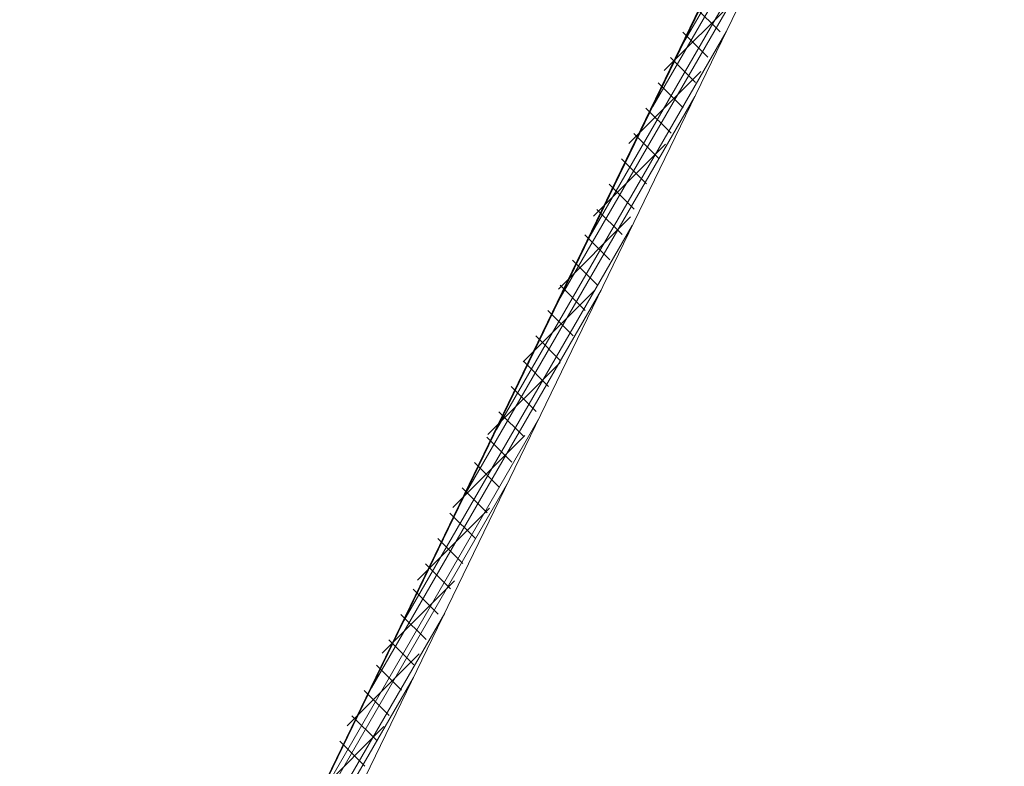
# Model space of a CAD drawing. Header units: millimetres. Extents: x 98667 to 994031, y -2704 to 533009.
# Tile 214 of 256: x 634468 to 640352, y 406707 to 411168. Entities that reach past the tile are written whole.
import ezdxf

# ---------------------------------------------------------------- set-up
doc = ezdxf.new("R2010")
doc.units = ezdxf.units.MM
for name, pattern in [('AP03000E0$0$HIDDEN', [9.525, 6.35, -3.175]), ('AP03000E0$0$HIDDENX2', [19.05, 12.7, -6.35]), ('sp00000g0$0$CENTER', [50.8, 31.75, -6.35, 6.35, -6.35])]:
    doc.linetypes.add(name, pattern=pattern)
doc.layers.add('0 COMMERCIAL RETAIL', color=7, linetype='Continuous', lineweight=0, true_color=0xff6bff)
doc.layers.add('0_LOUNGES', color=7, linetype='Continuous', true_color=0xfac800)
for name, color, linetype, lineweight in [('A-WALL-PATT', 5, 'Continuous', 15), ('AP03000E0$0$A-FLOR-EDGE', 1, 'AP03000E0$0$HIDDENX2', 15), ('AP03000E0$0$A-WALL-FNSH', 1, 'Continuous', 15)]:
    doc.layers.add(name, color=color, linetype=linetype, lineweight=lineweight)
doc.layers.add('AP03000E0$0$A-Slab Edge Guide', color=55, linetype='Continuous', lineweight=15, plot=False)
doc.layers.add('EX WALLS', color=20, linetype='Continuous')
doc.layers.add('sp00000g0$0$S-GRID', color=1, linetype='sp00000g0$0$CENTER')

msp = doc.modelspace()

# ---------------------------------------------------------------- linework, layer by layer
at = {"layer": '0 COMMERCIAL RETAIL', "color": 251}
msp.add_line((636289.6, 406139.1, 0), (641488.7, 416876.3, 0), dxfattribs=at)
at = {"layer": '0_LOUNGES', "color": 251, "extrusion": (-9.9569e-08, 8.03241e-09, 1)}
msp.add_line((634501.3, 402904.9, 0), (641855.3, 418111.7, 0), dxfattribs=at)
msp.add_arc((459025.1, 494953.7, -0.1), 179716.4, 329.503566, 357.209655, dxfattribs=at)
at = {"layer": 'A-WALL-PATT', "color": 251, "lineweight": 0}
msp.add_line((634593.4, 402636.3, 0), (642043.8, 418022.7, 0), dxfattribs=at)
msp.add_line((634593.4, 402636.3, 0), (642043.8, 418022.7, 0), dxfattribs=at)
at = {"layer": 'A-WALL-PATT', "color": 251, "linetype": 'Continuous', "lineweight": 20}
for p, q in [((638438, 411034.8, 0), (639810.5, 413410.4, 0)), ((638438, 411034.8, 0), (639810.5, 413410.4, 0)), ((638251.1, 410649, 0), (639623.6, 413024.6, 0)), ((638251.1, 410649, 0), (639623.6, 413024.6, 0)), ((637877.5, 409877.3, 0), (639250, 412252.9, 0)), ((637877.5, 409877.3, 0), (639250, 412252.9, 0)), ((637690.7, 409491.5, 0), (639063.2, 411867.1, 0)), ((637690.7, 409491.5, 0), (639063.2, 411867.1, 0)), ((637317, 408719.9, 0), (638689.5, 411095.4, 0)), ((637317, 408719.9, 0), (638689.5, 411095.4, 0)), ((637130.2, 408334, 0), (638502.7, 410709.6, 0)), ((637130.2, 408334, 0), (638502.7, 410709.6, 0)), ((636756.5, 407562.4, 0), (638129, 409937.9, 0)), ((636756.5, 407562.4, 0), (638129, 409937.9, 0)), ((636569.7, 407176.5, 0), (637942.2, 409552.1, 0)), ((636569.7, 407176.5, 0), (637942.2, 409552.1, 0)), ((636196.1, 406404.9, 0), (637568.6, 408780.5, 0)), ((636196.1, 406404.9, 0), (637568.6, 408780.5, 0)), ((636009.2, 406019, 0), (637381.7, 408394.6, 0)), ((636009.2, 406019, 0), (637381.7, 408394.6, 0)), ((635635.6, 405247.4, 0), (637008.1, 407623, 0)), ((635635.6, 405247.4, 0), (637008.1, 407623, 0)), ((635448.8, 404861.6, 0), (636821.3, 407237.1, 0)), ((635448.8, 404861.6, 0), (636821.3, 407237.1, 0))]:
    msp.add_line(p, q, dxfattribs=at)
at = {"layer": 'A-WALL-PATT', "color": 251, "linetype": 'Continuous'}
for p, q in [((638319, 410863.6), (638749.4, 411294.1)), ((638653.3, 411095.5), (638503.6, 411245.2)), ((638580.1, 410944.2), (638430.4, 411093.9)), ((638506.9, 410792.9), (638357.2, 410942.6)), ((638108.5, 410428.7), (638539, 410859.1)), ((638433.7, 410641.6), (638284, 410791.3)), ((638360.5, 410490.3), (638210.8, 410640)), ((638287.3, 410339), (638137.6, 410488.7)), ((637898.1, 409993.7), (638328.5, 410424.2)), ((638214.1, 410187.7), (638064.4, 410337.4)), ((638140.9, 410036.4), (637991.2, 410186.1)), ((637687.6, 409558.8), (638118.1, 409989.2)), ((638067.7, 409885.1), (637918, 410034.8)), ((637994.5, 409733.8), (637844.8, 409883.5)), ((637921.3, 409582.5), (637771.6, 409732.2)), ((637848.1, 409431.2), (637698.4, 409580.9)), ((637477.2, 409123.8), (637907.6, 409554.3)), ((637774.9, 409279.9), (637625.1, 409429.6)), ((637701.7, 409128.6), (637551.9, 409278.3)), ((637266.7, 408688.9), (637697.2, 409119.3)), ((637628.5, 408977.3), (637478.7, 409127)), ((637555.3, 408826), (637405.5, 408975.7)), ((637482.1, 408674.7), (637332.3, 408824.4)), ((637056.3, 408253.9), (637486.7, 408684.3)), ((637408.9, 408523.4), (637259.1, 408673.1)), ((637335.6, 408372.1), (637185.9, 408521.8)), ((637262.4, 408220.8), (637112.7, 408370.5)), ((636845.8, 407818.9), (637276.3, 408249.4)), ((637189.2, 408069.5), (637039.5, 408219.2)), ((637116, 407918.2), (636966.3, 408067.9)), ((637042.8, 407766.9), (636893.1, 407916.6)), ((636635.4, 407384), (637065.8, 407814.4)), ((636969.6, 407615.6), (636819.9, 407765.3)), ((636896.4, 407464.3), (636746.7, 407614)), ((636823.2, 407313), (636673.5, 407462.7)), ((636424.9, 406949), (636855.4, 407379.5)), ((636750, 407161.7), (636600.3, 407311.4)), ((636676.8, 407010.4), (636527.1, 407160.1)), ((636603.6, 406859.1), (636453.9, 407008.8)), ((636214.5, 406514.1), (636644.9, 406944.5)), ((636530.4, 406707.8), (636380.7, 406857.5))]:
    msp.add_line(p, q, dxfattribs=at)
at = {"layer": 'AP03000E0$0$A-FLOR-EDGE', "color": 251, "linetype": 'AP03000E0$0$HIDDEN'}
msp.add_arc((459073.4, 494999.9), 179716, 310.999998, 11.472529, dxfattribs=at)
at = {"layer": 'AP03000E0$0$A-Slab Edge Guide', "color": 251, "linetype": 'AP03000E0$0$HIDDEN'}
msp.add_arc((459073.4, 494999.9), 180466, 310.999998, 11.424207, dxfattribs=at)
at = {"layer": 'AP03000E0$0$A-WALL-FNSH', "color": 251, "linetype": 'AP03000E0$0$HIDDEN'}
for radius, end in [(179861, 11.463155), (179866, 11.462832)]:
    msp.add_arc((459073.4, 494999.9), radius, 310.999998, end, dxfattribs=at)
at = {"layer": 'EX WALLS', "color": 251, "lineweight": 20}
msp.add_line((634501.3, 402904.9, 0), (641859.4, 418100.8, 0), dxfattribs=at)
msp.add_line((634501.3, 402904.9, 0), (641859.4, 418100.8, 0), dxfattribs=at)
at = {"layer": 'EX WALLS', "color": 251, "lineweight": 0}
msp.add_line((634593.4, 402636.3, 0), (642043.8, 418022.7, 0), dxfattribs=at)
msp.add_line((634593.4, 402636.3, 0), (642043.8, 418022.7, 0), dxfattribs=at)
at = {"layer": 'sp00000g0$0$S-GRID', "color": 251}
msp.add_arc((459073.4, 494999.9), 180466, 310.999989, 11.424207, dxfattribs=at)

doc.saveas('drawing.dxf')
